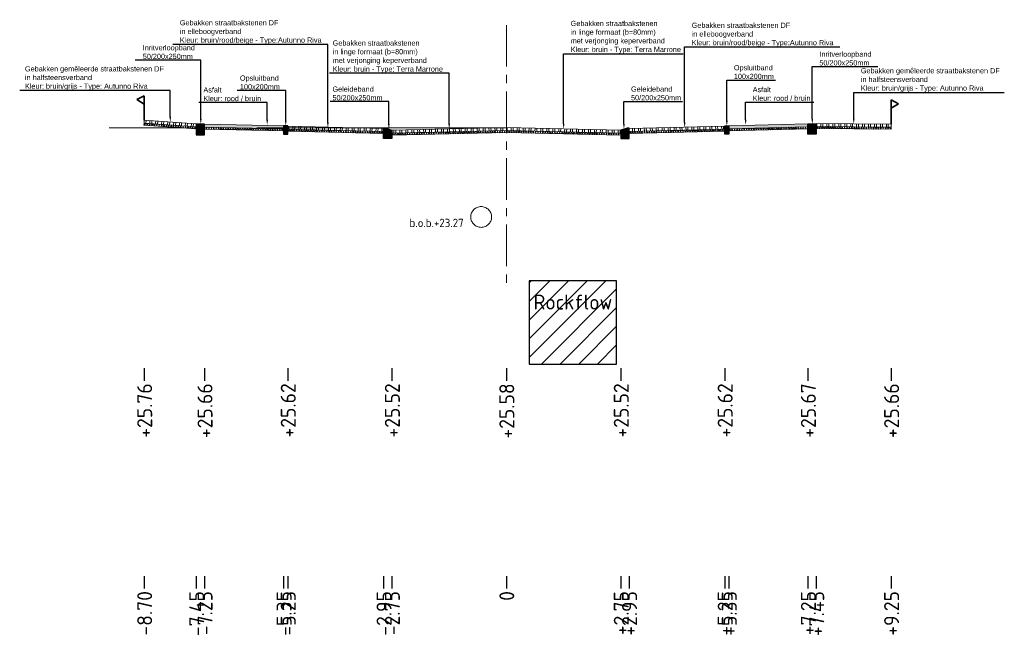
# Model space of a CAD drawing. Header units: metres. Extents: x 198530 to 198748, y 355169 to 355318.
# Tile 20 of 37: x 198608 to 198632, y 355281 to 355296. Entities that reach past the tile are written whole.
import ezdxf
from ezdxf import colors
from ezdxf.entities.mleader import LeaderData, LeaderLine
from ezdxf.math import Vec2, Vec3

# ---------------------------------------------------------------- set-up
doc = ezdxf.new("R2010")
doc.units = ezdxf.units.M
doc.linetypes.add('AM-AS', pattern=[16, 10, -2, 2, -2])
doc.linetypes.add('RI-GWA', pattern=[18.45, 6, -1.8, 1.75, -1.8, 1.75, -1.8, 1.75, -1.8])
doc.layers.get('Defpoints').update_dxf_attribs({"lineweight": 25})
for name, color, linetype, lineweight in [('B-WE-RI-GWA-BESTAANDE RIOLERING', 252, 'RI-GWA', 18), ('C3D-LABELS', 7, 'Continuous', 25), ('N-WE-AM-AS-G', 10, 'AM-AS', 18), ('N-WE-VH-VERHARDING_FUNDERING-G', 7, 'Continuous', 35), ('X-XX-AL-T25', 7, 'Continuous', 25)]:
    doc.layers.add(name, color=color, linetype=linetype, lineweight=lineweight)
doc.layers.add('N-WE-AL-DETAIL-G', color=7, linetype='Continuous')
doc.layers.add('N-WE-VH-ROCKFLOW-G', color=10, linetype='Continuous')
doc.styles.add('NLCS-ISO', font='NLCS-ISO.ttf')
doc.styles.add('NLCS-ISO-M200-T25', font='NLCS-ISO.ttf', dxfattribs={"height": 0.5})
doc.styles.add('NLCS-ISO-M50-T25', font='NLCS-ISO.ttf', dxfattribs={"height": 0.125})
pattern_1 = [(60, (-3613.88653, -302.51122), (-0.0433012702, 0.025), []), (120, (-3613.88653, -302.51122), (-0.0433012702, -0.025), [])]

# ---------------------------------------------------------------- blocks, each defined once
blk = doc.blocks.new('Geleideband_5-20x25')
at = {"layer": 'N-WE-AL-DETAIL-G'}
h = blk.add_hatch(color=252, dxfattribs=at)
h.dxf.hatch_style = 1
h.paths.add_polyline_path([(0.2, -0.25), (0, -0.25), (0, 0), (0.05, 0), (0.2, -0.05)])
blk.add_lwpolyline([(0.2, -0.25), (0, -0.25), (0, 0), (0.05, 0), (0.2, -0.05)], close=True)
blk = doc.blocks.new('*U12')
at = {"lineweight": 9}
h = blk.add_hatch(dxfattribs=at)
h.set_pattern_fill('ANSI32', color=252, scale=0.015, angle=47)
h.paths.add_polyline_path([(0, 0), (-2.75, -0.069), (-2.749, -0.139), (0.001, -0.07)])
h = blk.add_hatch(dxfattribs=at)
h.set_pattern_fill('AVH-ASFALT', color=252, scale=0.05, pattern_type=2)
h.set_pattern_definition(pattern_1)
h.paths.add_polyline_path([(0.001, -0.07), (-2.749, -0.139), (-2.749, -0.189), (0.001, -0.12)])
for points in [[(0.001, -0.12), (-2.749, -0.189), (-2.75, -0.069), (0, 0)], [(0.001, -0.07), (-2.749, -0.139)]]:
    blk.add_lwpolyline(points, dxfattribs=at)
at = {"layer": 'Defpoints', "color": 6, "lineweight": 9}
for points in [[(0, 0), (-2.75, -0.069), (-2.749, -0.139), (0.001, -0.07)], [(0.001, -0.07), (-2.749, -0.139), (-2.749, -0.189), (0.001, -0.12)]]:
    blk.add_lwpolyline(points, close=True, dxfattribs=at)
blk = doc.blocks.new('Opsluitband_100x200')
at = {"layer": 'N-WE-AL-DETAIL-G'}
h = blk.add_hatch(color=252, dxfattribs=at)
h.dxf.hatch_style = 1
h.paths.add_polyline_path([(0.1, 0), (0, 0), (0, -0.2), (0.1, -0.2)])
blk.add_lwpolyline([(0, -0.2), (0, 0), (0.1, 0), (0.1, -0.2)], close=True)
blk = doc.blocks.new('*U13')
at = {"lineweight": 9}
h = blk.add_hatch(dxfattribs=at)
h.set_pattern_fill('ANSI32', color=252, scale=0.015, angle=47)
h.paths.add_polyline_path([(0, 0), (-2.3, -0.057), (-2.299, -0.127), (0.001, -0.07)])
h = blk.add_hatch(dxfattribs=at)
h.set_pattern_fill('AVH-ASFALT', color=252, scale=0.05, pattern_type=2)
h.set_pattern_definition(pattern_1)
h.paths.add_polyline_path([(0.001, -0.07), (-2.299, -0.127), (-2.299, -0.177), (0.001, -0.12)])
for points in [[(0.001, -0.12), (-2.299, -0.177), (-2.3, -0.057), (0, 0)], [(0.001, -0.07), (-2.299, -0.127)]]:
    blk.add_lwpolyline(points, dxfattribs=at)
at = {"layer": 'Defpoints', "color": 6, "lineweight": 9}
for points in [[(0, 0), (-2.3, -0.057), (-2.299, -0.127), (0.001, -0.07)], [(0.001, -0.07), (-2.299, -0.127), (-2.299, -0.177), (0.001, -0.12)]]:
    blk.add_lwpolyline(points, close=True, dxfattribs=at)
blk = doc.blocks.new('*U103')
at = {"lineweight": 9}
h = blk.add_hatch(color=252, dxfattribs=at)
h.dxf.hatch_style = 1
h.paths.add_polyline_path([(0, 0), (-1.9, -0.048), (-1.899, -0.117), (0.001, -0.07)])
h = blk.add_hatch(dxfattribs=at)
h.set_pattern_fill('AVH-ASFALT', color=252, scale=0.05, pattern_type=2)
h.set_pattern_definition(pattern_1)
h.paths.add_polyline_path([(0.001, -0.07), (-1.899, -0.117), (-1.899, -0.167), (0.001, -0.12)])
for points in [[(0.001, -0.12), (-1.899, -0.167), (-1.9, -0.048), (0, 0)], [(0.001, -0.07), (-1.899, -0.117)]]:
    blk.add_lwpolyline(points, dxfattribs=at)
at = {"layer": 'Defpoints', "color": 6, "lineweight": 9}
for points in [[(0, 0), (-1.9, -0.048), (-1.899, -0.117), (0.001, -0.07)], [(0.001, -0.07), (-1.899, -0.117), (-1.899, -0.167), (0.001, -0.12)]]:
    blk.add_lwpolyline(points, close=True, dxfattribs=at)
blk = doc.blocks.new('Inritverloopband_20x25')
at = {"layer": 'N-WE-AL-DETAIL-G'}
h = blk.add_hatch(color=252, dxfattribs=at)
h.dxf.hatch_style = 1
h.paths.add_polyline_path([(0.2, -0.25), (0, -0.25), (0, 0), (0.2, 0)])
blk.add_lwpolyline([(0.2, -0.25), (0, -0.25), (0, 0), (0.2, 0)], close=True)
blk.add_lwpolyline([(0.2, 0), (0.2, 0.01)])
blk = doc.blocks.new('*U93')
at = {"lineweight": 9}
h = blk.add_hatch(dxfattribs=at)
h.set_pattern_fill('ANSI32', color=252, scale=0.015, angle=47)
h.paths.add_polyline_path([(0, 0), (-1.799, -0.045), (-1.799, -0.115), (0.001, -0.07)])
h = blk.add_hatch(dxfattribs=at)
h.set_pattern_fill('AVH-ASFALT', color=252, scale=0.05, pattern_type=2)
h.set_pattern_definition(pattern_1)
h.paths.add_polyline_path([(0.001, -0.07), (-1.799, -0.115), (-1.799, -0.165), (0.001, -0.12)])
for points in [[(0.001, -0.12), (-1.799, -0.165), (-1.8, -0.045), (0, 0)], [(0.001, -0.07), (-1.799, -0.115)]]:
    blk.add_lwpolyline(points, dxfattribs=at)
at = {"layer": 'Defpoints', "color": 6, "lineweight": 9}
for points in [[(0, 0), (-1.799, -0.045), (-1.799, -0.115), (0.001, -0.07)], [(0.001, -0.07), (-1.799, -0.115), (-1.799, -0.165), (0.001, -0.12)]]:
    blk.add_lwpolyline(points, close=True, dxfattribs=at)
blk = doc.blocks.new('OBJ_Grens')
at = {"layer": 'N-WE-VH-VERHARDING_FUNDERING-G'}
for p, q in [((0, 0), (0, 0.586)), ((0, 0.586), (0.179, 0.496)), ((0.179, 0.496), (0, 0.386))]:
    blk.add_line(p, q, dxfattribs=at)
blk = doc.blocks.new('*U94')
at = {"lineweight": 9}
h = blk.add_hatch(dxfattribs=at)
h.set_pattern_fill('ANSI32', color=252, scale=0.015, angle=47)
h.paths.add_polyline_path([(0, 0), (-1.253, -0.031), (-1.252, -0.101), (0.001, -0.07)])
h = blk.add_hatch(dxfattribs=at)
h.set_pattern_fill('AVH-ASFALT', color=252, scale=0.05, pattern_type=2)
h.set_pattern_definition(pattern_1)
h.paths.add_polyline_path([(0.001, -0.07), (-1.252, -0.101), (-1.252, -0.151), (0.001, -0.12)])
for points in [[(0.001, -0.12), (-1.252, -0.151), (-1.253, -0.031), (0, 0)], [(0.001, -0.07), (-1.252, -0.101)]]:
    blk.add_lwpolyline(points, dxfattribs=at)
at = {"layer": 'Defpoints', "color": 6, "lineweight": 9}
for points in [[(0, 0), (-1.253, -0.031), (-1.252, -0.101), (0.001, -0.07)], [(0.001, -0.07), (-1.252, -0.101), (-1.252, -0.151), (0.001, -0.12)]]:
    blk.add_lwpolyline(points, close=True, dxfattribs=at)

msp = doc.modelspace()

# ---------------------------------------------------------------- hatches: boundary and pattern name
at = {"layer": 'N-WE-VH-ROCKFLOW-G'}
h = msp.add_hatch(dxfattribs=at)
h.set_pattern_fill('ANSI31', color=256, scale=0.1)
h.set_pattern_definition([(45, (76.643, -0.14), (-0.22450640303, 0.22450640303), [])])
h.paths.add_polyline_path([(198620.308, 355287.902), (198622.408, 355287.902), (198622.408, 355289.902), (198620.308, 355289.902)])
h.paths.add_polyline_path([(198620.286, 355288.979), (198622.41, 355288.979), (198622.41, 355289.843), (198620.286, 355289.843)], flags=9)

# ---------------------------------------------------------------- linework, layer by layer
at = {"layer": 'B-WE-RI-GWA-BESTAANDE RIOLERING'}
msp.add_lwpolyline([(198619.76, 355293.585), (198608.723, 355293.585)], dxfattribs=at)
msp.add_circle((198619.153, 355291.44), 0.25, dxfattribs=at)
at = {"layer": 'C3D-LABELS', "color": 7, "linetype": 'Continuous', "lineweight": 25}
for p, q in [((198611.057, 355287.802), (198611.057, 355287.502)), ((198612.507, 355287.802), (198612.507, 355287.502)), ((198614.507, 355287.802), (198614.507, 355287.502)), ((198617.01, 355287.802), (198617.01, 355287.502)), ((198619.76, 355287.802), (198619.76, 355287.502)), ((198622.51, 355287.802), (198622.51, 355287.502)), ((198625.007, 355287.802), (198625.007, 355287.502)), ((198627.007, 355287.802), (198627.007, 355287.502)), ((198629.007, 355287.802), (198629.007, 355287.502)), ((198611.057, 355282.805), (198611.057, 355282.505)), ((198612.307, 355282.805), (198612.307, 355282.505)), ((198612.507, 355282.805), (198612.507, 355282.505)), ((198614.407, 355282.805), (198614.407, 355282.505)), ((198614.507, 355282.805), (198614.507, 355282.505)), ((198616.81, 355282.805), (198616.81, 355282.505)), ((198617.01, 355282.805), (198617.01, 355282.505)), ((198619.76, 355282.805), (198619.76, 355282.505)), ((198622.51, 355282.805), (198622.51, 355282.505)), ((198622.71, 355282.805), (198622.71, 355282.505)), ((198625.007, 355282.805), (198625.007, 355282.505)), ((198625.107, 355282.805), (198625.107, 355282.505)), ((198627.007, 355282.805), (198627.007, 355282.505)), ((198627.207, 355282.805), (198627.207, 355282.505)), ((198629.007, 355282.805), (198629.007, 355282.505))]:
    msp.add_line(p, q, dxfattribs=at)
at = {"layer": 'N-WE-AM-AS-G', "ltscale": 0.1}
msp.add_lwpolyline([(198619.76, 355296.055), (198619.76, 355289.812)], dxfattribs=at)
at = {"layer": 'N-WE-VH-ROCKFLOW-G'}
msp.add_lwpolyline([(198620.308, 355287.902), (198622.408, 355287.902), (198622.408, 355289.902), (198620.308, 355289.902)], close=True, dxfattribs=at)

# ---------------------------------------------------------------- block references
at = {"layer": 'N-WE-AL-DETAIL-G', "xscale": -1}
for name, p in [('OBJ_Grens', (198611.057, 355293.768)), ('Inritverloopband_20x25', (198612.507, 355293.668)), ('Opsluitband_100x200', (198614.507, 355293.628)), ('*U13', (198614.507, 355293.623)), ('Geleideband_5-20x25', (198622.71, 355293.578))]:
    msp.add_blockref(name, p, dxfattribs=at)
at = {"layer": 'N-WE-AL-DETAIL-G'}
for name, p in [('OBJ_Grens', (198629.007, 355293.668)), ('Geleideband_5-20x25', (198616.81, 355293.578)), ('*U13', (198625.007, 355293.623)), ('Opsluitband_100x200', (198625.007, 355293.628)), ('*U103', (198627.007, 355293.678)), ('Inritverloopband_20x25', (198627.007, 355293.678))]:
    msp.add_blockref(name, p, dxfattribs=at)
at = {"layer": 'N-WE-AL-DETAIL-G', "xscale": -1}
for name, p, rotation in [('*U94', (198611.057, 355293.768), 357.3271152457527), ('*U103', (198612.507, 355293.668), 0.3014963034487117), ('*U12', (198619.76, 355293.588), 0.1821228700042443)]:
    msp.add_blockref(name, p, dxfattribs=dict(at, rotation=rotation))
at = {"layer": 'N-WE-AL-DETAIL-G'}
for name, p, rotation in [('*U12', (198619.76, 355293.588), 359.8178771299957), ('*U93', (198629.007, 355293.668), 357.9449605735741)]:
    msp.add_blockref(name, p, dxfattribs=dict(at, rotation=rotation))

# ---------------------------------------------------------------- texts
at = {"layer": 'B-WE-RI-GWA-BESTAANDE RIOLERING', "insert": (198617.431, 355291.397), "char_height": 0.2, "attachment_point": 1, "style": 'NLCS-ISO-M200-T25'}
msp.add_mtext_dynamic_manual_height_columns('b.o.b.+23.27', width=1.70356, gutter_width=2.5, heights=[0.543], dxfattribs=at)
at = {"layer": 'C3D-LABELS', "color": 7, "linetype": 'Continuous', "lineweight": 25, "char_height": 0.36, "attachment_point": 6, "rotation": 90, "style": 'NLCS-ISO'}
for s, insert in [('+25.76', (198611.067, 355287.44)), ('+25.66', (198612.517, 355287.44)), ('+25.62', (198614.517, 355287.44)), ('+25.52', (198617.02, 355287.44)), ('+25.58', (198619.77, 355287.44)), ('+25.52', (198622.52, 355287.44)), ('+25.62', (198625.017, 355287.44)), ('+25.67', (198627.017, 355287.44)), ('+25.66', (198629.017, 355287.44)), ('-8.70', (198611.067, 355282.444)), ('-7.45', (198612.317, 355282.444)), ('-7.25', (198612.517, 355282.444)), ('-5.35', (198614.417, 355282.444)), ('-5.25', (198614.517, 355282.444)), ('-2.95', (198616.82, 355282.444)), ('-2.75', (198617.02, 355282.444)), ('0', (198619.77, 355282.444)), ('+2.75', (198622.52, 355282.444)), ('+2.95', (198622.72, 355282.444)), ('+5.25', (198625.017, 355282.444)), ('+5.35', (198625.117, 355282.444)), ('+7.25', (198627.017, 355282.444)), ('+7.45', (198627.217, 355282.444)), ('+9.25', (198629.017, 355282.444))]:
    msp.add_mtext(s, dxfattribs=dict(at, insert=insert))
at = {"layer": 'N-WE-VH-ROCKFLOW-G', "insert": (198620.412, 355289.573), "char_height": 0.36, "attachment_point": 1, "style": 'NLCS-ISO'}
msp.add_mtext('Rockflow', dxfattribs=at)

# ---------------------------------------------------------------- leaders
at = {"layer": 'X-XX-AL-T25'}
ml = msp.add_multileader_mtext('Standard', dxfattribs=at)
ml.set_content('{\\fArial|b0|i0|c0|p34;Gebakken straatbakstenen DF \\Pin elleboogverband\\PKleur: bruin/rood/beige - Type:Autunno Riva}', color=256, style='NLCS-ISO-M50-T25')
ml.set_leader_properties(color=256, linetype='ByLayer', lineweight=-1)
ml.build(insert=Vec2(0, 0))
ml.multileader.update_dxf_attribs({"text_left_attachment_type": 5, "text_right_attachment_type": 5, "dogleg_length": 0.125, "arrow_head_size": 0.125})
ctx = ml.context
ctx.base_point, ctx.char_height, ctx.arrow_head_size, ctx.landing_gap_size, ctx.plane_origin = Vec3(198611.867, 355295.59), 0.125, 0.125, 0.045, Vec3(198614.95, 355293.938)
ctx.left_attachment, ctx.right_attachment = 5, 5
notes = []
notes.append((ctx, [(0, (1, 1, 0), (198615.469, 355295.59), (-1, 0), 0.125, [(0, [(198615.469, 355293.591)], 0, [])])]))
ctx.mtext.insert, ctx.mtext.flow_direction = Vec3(198611.912, 355296.173), 5
ml = msp.add_multileader_mtext('Standard', dxfattribs=at)
ml.set_content('{\\fArial|b0|i0|c0|p34;Gebakken straatbakstenen \\Pin linge formaat (b=80mm) \\Pmet verjonging keperverband\\PKleur: bruin - Type: Terra Marrone}', color=256, style='NLCS-ISO-M50-T25')
ml.set_leader_properties(color=256, linetype='ByLayer', lineweight=-1)
ml.build(insert=Vec2(0, 0))
ml.multileader.update_dxf_attribs({"text_left_attachment_type": 5, "text_right_attachment_type": 5, "dogleg_length": 0.125, "arrow_head_size": 0.125})
ctx = ml.context
ctx.base_point, ctx.char_height, ctx.arrow_head_size, ctx.landing_gap_size, ctx.plane_origin = Vec3(198621.26, 355295.365), 0.125, 0.125, 0.045, Vec3(198621.654, 355293.905)
ctx.left_attachment, ctx.right_attachment = 5, 5
notes.append((ctx, [(0, (1, 1, 0), (198621.135, 355295.365), (1, 0), 0.125, [(0, [(198621.135, 355293.558)], 0, [])])]))
ctx.mtext.insert, ctx.mtext.flow_direction = Vec3(198621.305, 355296.156), 5
ml = msp.add_multileader_mtext('Standard', dxfattribs=at)
ml.set_content('{\\fArial|b0|i0|c0|p34;Gebakken straatbakstenen DF \\Pin elleboogverband\\PKleur: bruin/rood/beige - Type:Autunno Riva}', color=256, style='NLCS-ISO-M50-T25')
ml.set_leader_properties(color=256, linetype='ByLayer', lineweight=-1)
ml.build(insert=Vec2(0, 0))
ml.multileader.update_dxf_attribs({"text_left_attachment_type": 5, "text_right_attachment_type": 5, "dogleg_length": 0.125, "arrow_head_size": 0.125})
ctx = ml.context
ctx.base_point, ctx.char_height, ctx.arrow_head_size, ctx.landing_gap_size, ctx.plane_origin = Vec3(198624.168, 355295.528), 0.125, 0.125, 0.045, Vec3(198624.562, 355293.938)
ctx.left_attachment, ctx.right_attachment = 5, 5
notes.append((ctx, [(0, (1, 1, 0), (198624.043, 355295.528), (1, 0), 0.125, [(0, [(198624.043, 355293.591)], 0, [])])]))
ctx.mtext.insert, ctx.mtext.flow_direction = Vec3(198624.213, 355296.111), 5
ml = msp.add_multileader_mtext('Standard', dxfattribs=at)
ml.set_content('{\\fArial|b0|i0|c0|p34;Gebakken straatbakstenen \\Pin linge formaat (b=80mm) \\Pmet verjonging keperverband\\PKleur: bruin - Type: Terra Marrone}', color=256, style='NLCS-ISO-M50-T25')
ml.set_leader_properties(color=256, linetype='ByLayer', lineweight=-1)
ml.build(insert=Vec2(0, 0))
ml.multileader.update_dxf_attribs({"text_left_attachment_type": 5, "text_right_attachment_type": 5, "dogleg_length": 0.125, "arrow_head_size": 0.125})
ctx = ml.context
ctx.base_point, ctx.char_height, ctx.arrow_head_size, ctx.landing_gap_size, ctx.plane_origin = Vec3(198615.541, 355294.894), 0.125, 0.125, 0.045, Vec3(198618.904, 355293.902)
ctx.left_attachment, ctx.right_attachment = 5, 5
notes.append((ctx, [(1, (1, 1, 0), (198618.385, 355294.894), (-1, 0), 0.125, [(0, [(198618.385, 355293.555)], 0, [])])]))
ctx.mtext.insert, ctx.mtext.flow_direction = Vec3(198615.586, 355295.685), 5
ml = msp.add_multileader_mtext('Standard', dxfattribs=at)
ml.set_content('{\\fArial|b0|i0|c0|p34;Inritverloopband \\P50/200x250mm}', color=256, style='NLCS-ISO-M50-T25')
ml.set_leader_properties(color=256, linetype='ByLayer', lineweight=-1)
ml.build(insert=Vec2(0, 0))
ml.multileader.update_dxf_attribs({"text_left_attachment_type": 5, "text_right_attachment_type": 5, "dogleg_length": 0.125, "arrow_head_size": 0.125})
ctx = ml.context
ctx.base_point, ctx.char_height, ctx.arrow_head_size, ctx.landing_gap_size, ctx.plane_origin = Vec3(198610.977, 355295.211), 0.125, 0.125, 0.045, Vec3(198612.935, 355294.015)
ctx.left_attachment, ctx.right_attachment = 5, 5
notes.append((ctx, [(1, (1, 1, 0), (198612.416, 355295.211), (-1, 0), 0.125, [(0, [(198612.416, 355293.668)], 0, [])])]))
ctx.mtext.insert, ctx.mtext.flow_direction = Vec3(198611.022, 355295.572), 5
ml = msp.add_multileader_mtext('Standard', dxfattribs=at)
ml.set_content('{\\fArial|b0|i0|c0|p34;Inritverloopband \\P50/200x250mm}', color=256, style='NLCS-ISO-M50-T25')
ml.set_leader_properties(color=256, linetype='ByLayer', lineweight=-1)
ml.build(insert=Vec2(0, 0))
ml.multileader.update_dxf_attribs({"text_left_attachment_type": 5, "text_right_attachment_type": 5, "dogleg_length": 0.125, "arrow_head_size": 0.125})
ctx = ml.context
ctx.base_point, ctx.char_height, ctx.arrow_head_size, ctx.landing_gap_size, ctx.plane_origin = Vec3(198627.236, 355295.055), 0.125, 0.125, 0.045, Vec3(198627.631, 355294.024)
ctx.left_attachment, ctx.right_attachment = 5, 5
notes.append((ctx, [(0, (1, 1, 0), (198627.111, 355295.055), (1, 0), 0.125, [(0, [(198627.111, 355293.676)], 0, [])])]))
ctx.mtext.insert, ctx.mtext.flow_direction = Vec3(198627.281, 355295.416), 5
ml = msp.add_multileader_mtext('Standard', dxfattribs=at)
ml.set_content('{\\fArial|b0|i0|c0|p34;Gebakken gemêleerde straatbakstenen DF \\Pin halfsteensverband\\PKleur: bruin/grijs - Type: Autunno Riva}', color=256, style='NLCS-ISO-M50-T25')
ml.set_leader_properties(color=256, linetype='ByLayer', lineweight=-1)
ml.build(insert=Vec2(0, 0))
ml.multileader.update_dxf_attribs({"text_left_attachment_type": 5, "text_right_attachment_type": 5, "dogleg_length": 0.125, "arrow_head_size": 0.125})
ctx = ml.context
ctx.base_point, ctx.char_height, ctx.arrow_head_size, ctx.landing_gap_size, ctx.plane_origin = Vec3(198608.145, 355294.479), 0.125, 0.125, 0.045, Vec3(198610.125, 355294.013)
ctx.left_attachment, ctx.right_attachment = 5, 5
notes.append((ctx, [(1, (1, 1, 0), (198611.682, 355294.479), (-1, 0), 0.125, [(0, [(198611.682, 355293.723)], 0, [])])]))
ctx.mtext.insert, ctx.mtext.flow_direction = Vec3(198608.19, 355295.064), 5
ml = msp.add_multileader_mtext('Standard', dxfattribs=at)
ml.set_content('{\\fArial|b0|i0|c0|p34;Opsluitband\\P100x200mm}', color=256, style='NLCS-ISO-M50-T25')
ml.set_leader_properties(color=256, linetype='ByLayer', lineweight=-1)
ml.build(insert=Vec2(0, 0))
ml.multileader.update_dxf_attribs({"text_left_attachment_type": 5, "text_right_attachment_type": 5, "dogleg_length": 0.125, "arrow_head_size": 0.125})
ctx = ml.context
ctx.base_point, ctx.char_height, ctx.arrow_head_size, ctx.landing_gap_size, ctx.plane_origin = Vec3(198625.182, 355294.73), 0.125, 0.125, 0.045, Vec3(198625.576, 355293.975)
ctx.left_attachment, ctx.right_attachment = 5, 5
notes.append((ctx, [(0, (1, 1, 0), (198625.057, 355294.73), (1, 0), 0.125, [(0, [(198625.057, 355293.628)], 0, [])])]))
ctx.mtext.insert, ctx.mtext.flow_direction = Vec3(198625.227, 355295.091), 5
ml = msp.add_multileader_mtext('Standard', dxfattribs=at)
ml.set_content('{\\fArial|b0|i0|c0|p34;Gebakken gemêleerde straatbakstenen DF \\Pin halfsteensverband\\PKleur: bruin/grijs - Type: Autunno Riva}', color=256, style='NLCS-ISO-M50-T25')
ml.set_leader_properties(color=256, linetype='ByLayer', lineweight=-1)
ml.build(insert=Vec2(0, 0))
ml.multileader.update_dxf_attribs({"text_left_attachment_type": 5, "text_right_attachment_type": 5, "dogleg_length": 0.125, "arrow_head_size": 0.125})
ctx = ml.context
ctx.base_point, ctx.char_height, ctx.arrow_head_size, ctx.landing_gap_size, ctx.plane_origin = Vec3(198628.232, 355294.434), 0.125, 0.125, 0.045, Vec3(198626.55, 355293.967)
ctx.left_attachment, ctx.right_attachment = 5, 5
notes.append((ctx, [(0, (1, 1, 0), (198628.107, 355294.434), (1, 0), 0.125, [(0, [(198628.107, 355293.677)], 0, [])])]))
ctx.mtext.insert, ctx.mtext.flow_direction = Vec3(198628.277, 355295.019), 5
ml = msp.add_multileader_mtext('Standard', dxfattribs=at)
ml.set_content('{\\fArial|b0|i0|c0|p34;Opsluitband\\P100x200mm}', color=256, style='NLCS-ISO-M50-T25')
ml.set_leader_properties(color=256, linetype='ByLayer', lineweight=-1)
ml.build(insert=Vec2(0, 0))
ml.multileader.update_dxf_attribs({"text_left_attachment_type": 5, "text_right_attachment_type": 5, "dogleg_length": 0.125, "arrow_head_size": 0.125})
ctx = ml.context
ctx.base_point, ctx.char_height, ctx.arrow_head_size, ctx.landing_gap_size, ctx.plane_origin = Vec3(198613.311, 355294.481), 0.125, 0.125, 0.045, Vec3(198614.976, 355293.975)
ctx.left_attachment, ctx.right_attachment = 5, 5
notes.append((ctx, [(1, (1, 1, 0), (198614.457, 355294.481), (-1, 0), 0.125, [(0, [(198614.457, 355293.628)], 0, [])])]))
ctx.mtext.insert, ctx.mtext.flow_direction = Vec3(198613.356, 355294.842), 5
ml = msp.add_multileader_mtext('Standard', dxfattribs=at)
ml.set_content('{\\fArial|b0|i0|c0|p34;Asfalt\\PKleur: rood / bruin}', color=256, style='NLCS-ISO-M50-T25')
ml.set_leader_properties(color=256, linetype='ByLayer', lineweight=-1)
ml.build(insert=Vec2(0, 0))
ml.multileader.update_dxf_attribs({"text_left_attachment_type": 5, "text_right_attachment_type": 5, "dogleg_length": 0.125, "arrow_head_size": 0.125})
ctx = ml.context
ctx.base_point, ctx.char_height, ctx.arrow_head_size, ctx.landing_gap_size, ctx.plane_origin = Vec3(198612.433, 355294.195), 0.125, 0.125, 0.045, Vec3(198614.53, 355294.019)
ctx.left_attachment, ctx.right_attachment = 5, 5
notes.append((ctx, [(1, (1, 1, 0), (198614.011, 355294.195), (-1, 0), 0.125, [(0, [(198614.011, 355293.653)], 0, [])])]))
ctx.mtext.insert, ctx.mtext.flow_direction = Vec3(198612.478, 355294.558), 5
ml = msp.add_multileader_mtext('Standard', dxfattribs=at)
ml.set_content('{\\fArial|b0|i0|c0|p34;Geleideband\\P50/200x250mm}', color=256, style='NLCS-ISO-M50-T25')
ml.set_leader_properties(color=256, linetype='ByLayer', lineweight=-1)
ml.build(insert=Vec2(0, 0))
ml.multileader.update_dxf_attribs({"text_left_attachment_type": 5, "text_right_attachment_type": 5, "dogleg_length": 0.125, "arrow_head_size": 0.125})
ctx = ml.context
ctx.base_point, ctx.char_height, ctx.arrow_head_size, ctx.landing_gap_size, ctx.plane_origin = Vec3(198615.535, 355294.214), 0.125, 0.125, 0.045, Vec3(198617.454, 355293.9)
ctx.left_attachment, ctx.right_attachment = 5, 5
notes.append((ctx, [(1, (1, 1, 0), (198616.935, 355294.214), (-1, 0), 0.125, [(0, [(198616.935, 355293.553)], 0, [])])]))
ctx.mtext.insert, ctx.mtext.flow_direction = Vec3(198615.58, 355294.577), 5
ml = msp.add_multileader_mtext('Standard', dxfattribs=at)
ml.set_content('{\\fArial|b0|i0|c0|p34;Geleideband\\P50/200x250mm}', color=256, style='NLCS-ISO-M50-T25')
ml.set_leader_properties(color=256, linetype='ByLayer', lineweight=-1)
ml.build(insert=Vec2(0, 0))
ml.multileader.update_dxf_attribs({"text_left_attachment_type": 5, "text_right_attachment_type": 5, "dogleg_length": 0.125, "arrow_head_size": 0.125})
ctx = ml.context
ctx.base_point, ctx.char_height, ctx.arrow_head_size, ctx.landing_gap_size, ctx.plane_origin = Vec3(198622.71, 355294.214), 0.125, 0.125, 0.045, Vec3(198623.104, 355293.9)
ctx.left_attachment, ctx.right_attachment = 5, 5
notes.append((ctx, [(0, (1, 1, 0), (198622.585, 355294.214), (1, 0), 0.125, [(0, [(198622.585, 355293.553)], 0, [])])]))
ctx.mtext.insert, ctx.mtext.flow_direction = Vec3(198622.755, 355294.577), 5
ml = msp.add_multileader_mtext('Standard', dxfattribs=at)
ml.set_content('{\\fArial|b0|i0|c0|p34;Asfalt\\PKleur: rood / bruin}', color=256, style='NLCS-ISO-M50-T25')
ml.set_leader_properties(color=256, linetype='ByLayer', lineweight=-1)
ml.build(insert=Vec2(0, 0))
ml.multileader.update_dxf_attribs({"text_left_attachment_type": 5, "text_right_attachment_type": 5, "dogleg_length": 0.125, "arrow_head_size": 0.125})
ctx = ml.context
ctx.base_point, ctx.char_height, ctx.arrow_head_size, ctx.landing_gap_size, ctx.plane_origin = Vec3(198625.634, 355294.204), 0.125, 0.125, 0.045, Vec3(198626.029, 355294.004)
ctx.left_attachment, ctx.right_attachment = 5, 5
notes.append((ctx, [(0, (1, 1, 0), (198625.509, 355294.204), (1, 0), 0.125, [(0, [(198625.509, 355293.656)], 0, [])])]))
ctx.mtext.insert, ctx.mtext.flow_direction = Vec3(198625.679, 355294.566), 5
for ctx, leaders in notes:
    for number, flags, end, landing, length, lines in leaders:
        leader = LeaderData()
        leader.index, (leader.has_last_leader_line, leader.has_dogleg_vector, leader.attachment_direction) = number, flags
        leader.last_leader_point, leader.dogleg_vector, leader.dogleg_length = Vec3(end), Vec3(landing), length
        for number, points, colour, breaks in lines:
            line = LeaderLine()
            line.index, line.vertices, line.color, line.breaks = number, Vec3.list(points), colors.encode_raw_color(colour), breaks
            leader.lines.append(line)
        ctx.leaders.append(leader)

doc.saveas('drawing.dxf')
